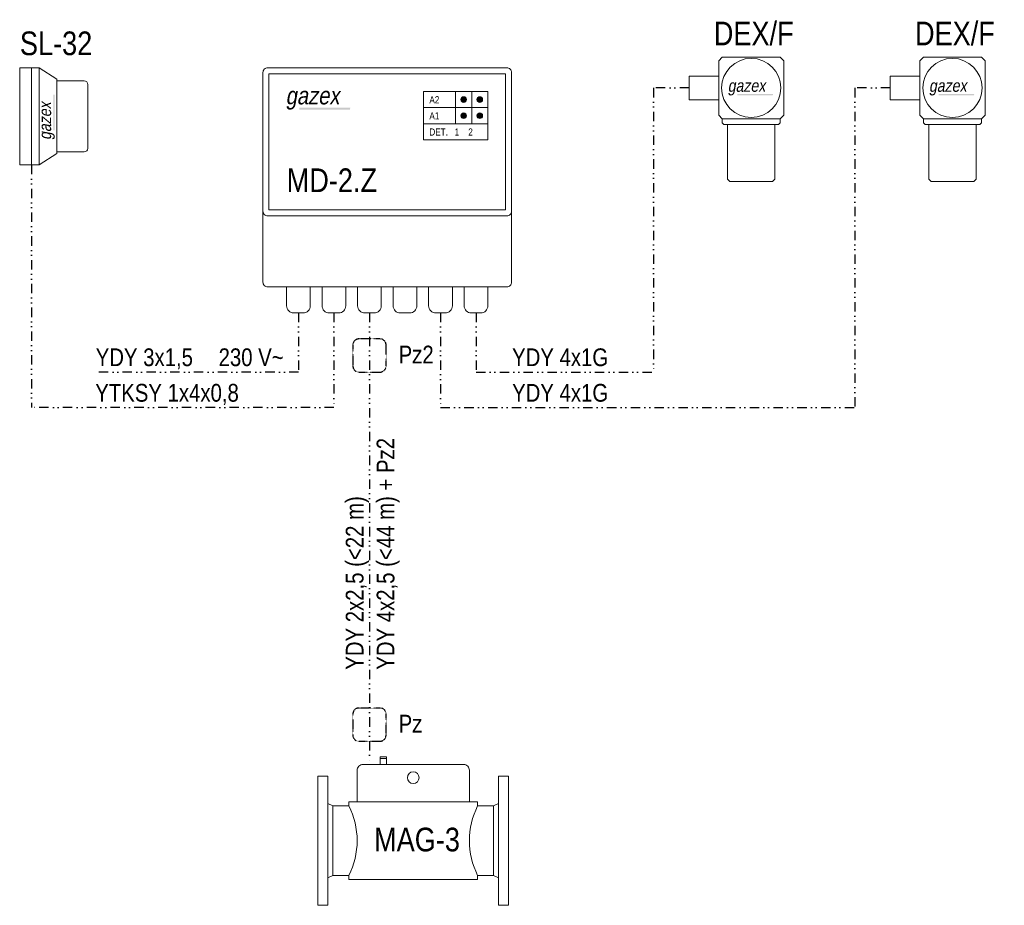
# Model space of a CAD drawing. Header units: centimetres. Extents: x 22052 to 56535, y 76485 to 78519.
# Tile 113 of 235: x 39961 to 40626, y 77144 to 77742. Entities that reach past the tile are written whole.
import ezdxf
from ezdxf.lldxf.tags import DXFTag

# ---------------------------------------------------------------- set-up
doc = ezdxf.new("R2010")
doc.units = ezdxf.units.CM
doc.linetypes.add('DIVIDE2', pattern=[15.875, 6.35, -3.175, 0, -3.175, 0, -3.175])
doc.layers.add('gazex_opis', color=4, linetype='Continuous')
doc.layers.add('gazex_urzadzenie', color=3, linetype='Continuous')
for name, color, linetype, lineweight in [('IS_ARMATURA', 7, 'Continuous', 9), ('IS_Opis', 250, 'Continuous', 9), ('IS_sygnał', 210, 'DIVIDE2', 25)]:
    doc.layers.add(name, color=color, linetype=linetype, lineweight=lineweight)
doc.styles.add('styl1', font='ARIALN.TTF')
tags = doc.linetypes.add('03B14', pattern=[42, 16.8, 25.2]).pattern_tags.tags
tags[6:7] = [DXFTag(74, 4), DXFTag(75, 0), DXFTag(340, '0'), DXFTag(46, 1.0), DXFTag(50, 0.0), DXFTag(44, 0.0), DXFTag(45, 0.0)]
tags[4:5] = [DXFTag(74, 4), DXFTag(75, 0), DXFTag(340, '0'), DXFTag(46, 1.0), DXFTag(50, 0.0), DXFTag(44, 0.0), DXFTag(45, 0.0)]

# ---------------------------------------------------------------- blocks, each defined once
blk = doc.blocks.new('DEX_F-L-R')
at = {"layer": 'IS_ARMATURA', "lineweight": 5}
h = blk.add_hatch(color=256, dxfattribs=at)
h.dxf.hatch_style = 1
h.paths.add_polyline_path([(7.091, -0.517), (4.088, -0.517), (4.067, -0.635), (7.07, -0.635)])
for points in [[(2.8, -2.6), (7.7, -2.6), (8, -2.3), (8, 2.3), (7.7, 2.6), (2.8, 2.6), (2.5, 2.3), (2.5, -2.3)], [(2.5, -1), (0, -1), (0, 1), (2.5, 1)], [(2.95, -3.1), (7.55, -3.1), (7.7, -2.95), (7.7, -2.6), (2.8, -2.6), (2.8, -2.95)], [(3.45, -7.9), (7.05, -7.9), (7.25, -7.7), (7.25, -3.1), (3.25, -3.1), (3.25, -7.7)]]:
    blk.add_lwpolyline(points, close=True, dxfattribs=at)
blk.add_circle((5.25, 0), 2.5, dxfattribs=at)
at = {"layer": 'IS_ARMATURA', "lineweight": 5, "insert": (3.268, 0.714), "char_height": 1.0395, "attachment_point": 1, "style": 'styl1'}
blk.add_mtext_dynamic_manual_height_columns('{\\Q10;gazex}', width=3.21909, gutter_width=12.5, heights=[0.833], dxfattribs=at)
blk = doc.blocks.new('DEX_F-L')
at = {"layer": 'IS_Opis'}
blk.add_blockref('DEX_F-L-R', (0, 0), dxfattribs=at)
at = {"layer": 'IS_Opis', "insert": (2.087, 5.6), "char_height": 2, "attachment_point": 1, "style": 'styl1'}
blk.add_mtext_dynamic_manual_height_columns('{\\fArial Narrow|b0|i0|c0|p34;DEX/\\fArial Narrow|b0|i0|c238|p34;F}', width=6.49677, gutter_width=12.5, heights=[0], dxfattribs=at)
blk = doc.blocks.new('LOGO')
at = {"layer": 'IS_Opis', "lineweight": 5}
h = blk.add_hatch(color=256, dxfattribs=at)
h.dxf.hatch_style = 1
h.paths.add_polyline_path([(5.46, 0.16), (1.17, 0.16), (1.14, -0.01), (5.43, -0.01)])
at = {"layer": 'IS_Opis', "lineweight": 5, "insert": (0, 1.92), "char_height": 1.485, "width": 3.2191, "attachment_point": 1, "style": 'styl1'}
blk.add_mtext('{\\Q10;gazex}', dxfattribs=at)
blk = doc.blocks.new('SL-32')
at = {"layer": 'IS_ARMATURA', "lineweight": 5}
for points in [[(0, 4.1), (0, -4.1), (1, -4.1), (1, 4.1)], [(1, 4.1), (1, -4.1), (1.65, -4.1), (1.65, 4.1)], [(1.65, 4.1), (1.65, -4.1), (3.15, -3.15), (3.15, 3.15)]]:
    blk.add_lwpolyline(points, close=True, dxfattribs=at)
blk.add_lwpolyline([(3.15, 3), (3.15, -3), (5.45, -3, 0.414214), (5.75, -2.7), (5.75, 2.7, 0.414214), (5.45, 3)], format="xyb", close=True, dxfattribs=at)
at = {"layer": 'IS_ARMATURA', "linetype": '03B14', "lineweight": 5, "xscale": 0.7, "yscale": 0.7, "zscale": 0.7, "rotation": 90}
blk.add_blockref('LOGO', (2.961, -1.984), dxfattribs=at)
at = {"layer": 'IS_ARMATURA', "lineweight": 5, "insert": (0.018, 7.17), "char_height": 2, "width": 5.875, "attachment_point": 1, "style": 'styl1'}
blk.add_mtext('{\\fArial Narrow|b0|i0|c0|p34;SL-32}', dxfattribs=at)
blk = doc.blocks.new('MD-2.Z-r')
at = {"layer": 'IS_ARMATURA', "lineweight": 5}
h = blk.add_hatch(color=256, dxfattribs=at)
h.dxf.hatch_style = 1
h.paths.add_polyline_path([(13.719, 18.019, 1), (14.198, 18.019, 1)])
h = blk.add_hatch(color=256, dxfattribs=at)
h.dxf.hatch_style = 1
h.paths.add_polyline_path([(15.08, 18.019, 1), (15.559, 18.019, 1)])
h = blk.add_hatch(color=256, dxfattribs=at)
h.dxf.hatch_style = 1
h.paths.add_polyline_path([(4.381, 17.34), (0.09, 17.34), (0.061, 17.172), (4.352, 17.172)])
h = blk.add_hatch(color=256, dxfattribs=at)
h.dxf.hatch_style = 1
h.paths.add_polyline_path([(13.719, 16.658, 1), (14.198, 16.658, 1)])
h = blk.add_hatch(color=256, dxfattribs=at)
h.dxf.hatch_style = 1
h.paths.add_polyline_path([(15.08, 16.658, 1), (15.559, 16.658, 1)])
for p, q in [((13.278, 18.7), (10.555, 18.7)), ((13.278, 18.7), (13.278, 15.977)), ((14.639, 18.7), (14.639, 15.977)), ((10.555, 17.339), (16, 17.339)), ((10.555, 15.977), (16, 15.977))]:
    blk.add_line(p, q, dxfattribs=at)
for points in [[(-2.6, 8.2), (17.6, 8.2, 0.414214), (18, 8.6), (18, 20.3, 0.414214), (17.6, 20.7), (-2.6, 20.7, 0.414214), (-3, 20.3), (-3, 8.6, 0.414214)], [(-0.4, 0), (0.4, 0, 0.414214), (1, 0.6), (1, 2.2), (-1, 2.2), (-1, 0.6, 0.414214)], [(2.6, 0), (3.4, 0, 0.414214), (4, 0.6), (4, 2.2), (2, 2.2), (2, 0.6, 0.414214)], [(5.6, 0), (6.4, 0, 0.414214), (7, 0.6), (7, 2.2), (5, 2.2), (5, 0.6, 0.414214)], [(8.6, 0), (9.4, 0, 0.414214), (10, 0.6), (10, 2.2), (8, 2.2), (8, 0.6, 0.414214)], [(11.6, 0), (12.4, 0, 0.414214), (13, 0.6), (13, 2.2), (11, 2.2), (11, 0.6, 0.414214)], [(14.6, 0), (15.4, 0, 0.414214), (16, 0.6), (16, 2.2), (14, 2.2), (14, 0.6, 0.414214)]]:
    blk.add_lwpolyline(points, format="xyb", close=True, dxfattribs=at)
for points in [[(-2.5, 8.7), (17.5, 8.7), (17.5, 20.2), (-2.5, 20.2)], [(10.555, 14.616), (16, 14.616), (16, 18.7), (10.555, 18.7)]]:
    blk.add_lwpolyline(points, close=True, dxfattribs=at)
blk.add_lwpolyline([(-3, 8.6), (-3, 2.6, 0.414214), (-2.6, 2.2), (17.6, 2.2, 0.414214), (18, 2.6), (18, 8.6)], format="xyb", dxfattribs=at)
for centre in [(13.958, 18.019), (15.319, 18.019), (13.958, 16.658), (15.319, 16.658)]:
    blk.add_circle(centre, 0.239, dxfattribs=at)
at = {"layer": 'IS_ARMATURA', "lineweight": 5, "attachment_point": 1, "style": 'styl1'}
for s, width, heights, insert, char_height in [('{\\Q10;gazex}', 3.21909, [0.833], (-1.08, 19.099), 1.485), ('\\pxsm1;A2', 1.03545, [0.506], (11.061, 18.302), 0.6), ('\\pxsm1;A1', 1.11029, [0], (11.061, 16.94), 0.6), ('\\pxsm1;{\\H1.2397x;DET.   1    2\\fArial Narrow|b0|i0|c0|p34; }      ', 4.91208, [0], (11.061, 15.579), 0.484)]:
    blk.add_mtext_dynamic_manual_height_columns(s, width=width, gutter_width=12.5, heights=heights, dxfattribs=dict(at, insert=insert, char_height=char_height))
blk = doc.blocks.new('MD-2.Z')
at = {"layer": 'gazex_urzadzenie'}
blk.add_blockref('MD-2.Z-r', (0, 0), dxfattribs=at)
at = {"layer": 'IS_Opis', "insert": (-0.994, 12.203), "char_height": 2, "attachment_point": 1, "style": 'styl1'}
blk.add_mtext_dynamic_manual_height_columns('{\\fArial Narrow|b0|i0|c0|p34;MD-\\fArial Narrow|b0|i0|c238|p34;2\\fArial Narrow|b0|i0|c0|p34;.Z}', width=9.7064, gutter_width=12.5, heights=[0], dxfattribs=at)
blk = doc.blocks.new('MAG-3-R')
at = {"layer": 'IS_ARMATURA', "color": 18, "lineweight": 5, "true_color": 0x000000}
for p, q in [((5.255, 6.44), (5.255, 6.93)), ((5.255, 6.93), (5.777, 6.93))]:
    blk.add_line(p, q, dxfattribs=at)
for points in [[(5.255, 6.44), (5.777, 6.44), (5.777, 7.07), (5.255, 7.07)], [(0, -5.46), (0.84, -5.46), (0.84, 5.46), (0, 5.46)], [(16.1, -5.46), (15.26, -5.46), (15.26, 5.46), (16.1, 5.46)], [(0.84, -3.15), (1.26, -2.94), (1.26, 2.94), (0.84, 3.15)], [(15.26, -3.15), (14.84, -2.94), (14.84, 2.94), (15.26, 3.15)]]:
    blk.add_lwpolyline(points, close=True, dxfattribs=at)
blk.add_lwpolyline([(3.31, 3.29), (12.79, 3.29), (12.79, 5.95, 0.414214), (12.3, 6.44), (3.8, 6.44, 0.414214), (3.31, 5.95)], format="xyb", close=True, dxfattribs=at)
for points in [[(2.61, 2.94), (1.26, 2.94), (1.26, -2.94), (2.61, -2.94)], [(2.61, 2.94), (2.61, 3.29), (13.49, 3.29), (13.49, 2.94)], [(13.49, 2.94), (14.84, 2.94), (14.84, -2.94), (13.49, -2.94)], [(13.49, -2.94), (13.49, -3.29), (2.61, -3.29), (2.61, -2.94)]]:
    blk.add_lwpolyline(points, dxfattribs=at)
blk.add_circle((8.05, 5.32), 0.494, dxfattribs=at)
for centre, start, end in [((-3.214, 0), 333.215, 26.785), ((19.314, 0), 153.215, 206.785)]:
    blk.add_arc(centre, 6.524, start, end, dxfattribs=at)
blk = doc.blocks.new('MAG-3')
at = {"layer": 'gazex_urzadzenie', "color": 18, "true_color": 0x000000}
blk.add_blockref('MAG-3-R', (0, 0), dxfattribs=at)
at = {"layer": 'gazex_opis', "color": 18, "true_color": 0x000000, "insert": (4.738, 1.096), "char_height": 2, "attachment_point": 1, "style": 'styl1'}
blk.add_mtext_dynamic_manual_height_columns('{\\fArial Narrow|b0|i0|c238|p34;MAG-3}', width=8.19855, gutter_width=12.5, heights=[0], dxfattribs=at)

msp = doc.modelspace()

# ---------------------------------------------------------------- linework, layer by layer
at = {"layer": 'IS_sygnał'}
for p, q in [((40389.34, 77696.18), (40389.34, 77504.18)), ((40413.34, 77696.18), (40389.34, 77696.18)), ((40549.34, 77696.18), (40525.34, 77696.18)), ((40525.34, 77696.18), (40525.34, 77480.18)), ((39968.94, 77644.18), (39968.94, 77480.18)), ((40149.34, 77544.18), (40149.34, 77504.18)), ((40173.34, 77544.18), (40173.34, 77480.18)), ((40197.34, 77544.18), (40197.34, 77239.06)), ((40245.34, 77544.18), (40245.34, 77480.18)), ((40269.34, 77544.18), (40269.34, 77504.18)), ((40149.34, 77504.18), (40011.55, 77504.18)), ((40269.34, 77504.18), (40389.34, 77504.18)), ((40173.34, 77480.18), (39968.94, 77480.18)), ((40245.34, 77480.18), (40525.34, 77480.18))]:
    msp.add_line(p, q, dxfattribs=at)
at = {"layer": 'IS_sygnał', "ltscale": 0.03}
for points in [[(40190.14, 77504.18), (40204.54, 77504.18, 0.414214), (40208.54, 77508.18), (40208.54, 77522.58, 0.414214), (40204.54, 77526.58), (40190.14, 77526.58, 0.414214), (40186.14, 77522.58), (40186.14, 77508.18, 0.414214)], [(40190.14, 77254.76), (40204.54, 77254.76, 0.414214), (40208.54, 77258.76), (40208.54, 77273.16, 0.414214), (40204.54, 77277.16), (40190.14, 77277.16, 0.414214), (40186.14, 77273.16), (40186.14, 77258.76, 0.414214)]]:
    msp.add_lwpolyline(points, format="xyb", close=True, dxfattribs=at)

# ---------------------------------------------------------------- block references
at = {"layer": 'gazex_urzadzenie', "xscale": 8, "yscale": 8, "zscale": 8}
for name, p in [('DEX_F-L', (40413.34, 77696.18)), ('DEX_F-L', (40549.34, 77696.18)), ('SL-32', (39960.94, 77676.98)), ('MD-2.Z', (40149.34, 77544.18)), ('MAG-3', (40162.53, 77187.54))]:
    msp.add_blockref(name, p, dxfattribs=at)

# ---------------------------------------------------------------- texts
at = {"layer": 'IS_Opis', "char_height": 12, "attachment_point": 1}
for s, width, heights, insert in [('\\pxa0.83333,sm1.15;{\\fArial Narrow|b0|i0|c238|p34;YDY 3x1,5}', 85.4333, [0], (40012.32, 77520.19)), ('\\pxa0.83333,sm1.15;{\\fArial Narrow|b0|i0|c238|p34;230 V~}', 52.4007, [0], (40095.37, 77520.19)), ('{\\fArial Narrow|b0|i0|c238|p34;Pz2}', 24.1501, [19.88], (40217.05, 77522.02)), ('\\pxa0.83333,sm1.15;{\\fArial Narrow|b0|i0|c238|p34;YDY 4x1G}', 85.4333, [0], (40293.73, 77520.19)), ('\\pxa0.83333,sm1.15;{\\fArial Narrow|b0|i0|c238|p34;YTKSY 1x4x0,8}', 110.0806, [0], (40012.01, 77496.19)), ('\\pxa0.83333,sm1.15;{\\fArial Narrow|b0|i0|c238|p34;YDY 4x1G}', 85.4333, [0], (40293.73, 77496.19)), ('{\\fArial Narrow|b0|i0|c238|p34;Pz}', 24.1501, [19.88], (40217.05, 77272.6))]:
    msp.add_mtext_dynamic_manual_height_columns(s, width=width, gutter_width=100, heights=heights, dxfattribs=dict(at, insert=insert))
at = {"layer": 'IS_Opis', "char_height": 12, "attachment_point": 1, "rotation": 90}
for s, width, insert in [('\\pxa0.83333,sm1.15;{\\fArial Narrow|b0|i0|c238|p34;YDY 4x2,5 (<44 m) + Pz2}', 201.1233, (40202.2, 77303.05)), ('\\pxa0.83333,sm1.15;{\\fArial Narrow|b0|i0|c238|p34;YDY 2x2,5 (<22 m)}', 137.358, (40181.32, 77303.05))]:
    msp.add_mtext_dynamic_manual_height_columns(s, width=width, gutter_width=100, heights=[0], dxfattribs=dict(at, insert=insert))

doc.saveas('drawing.dxf')
